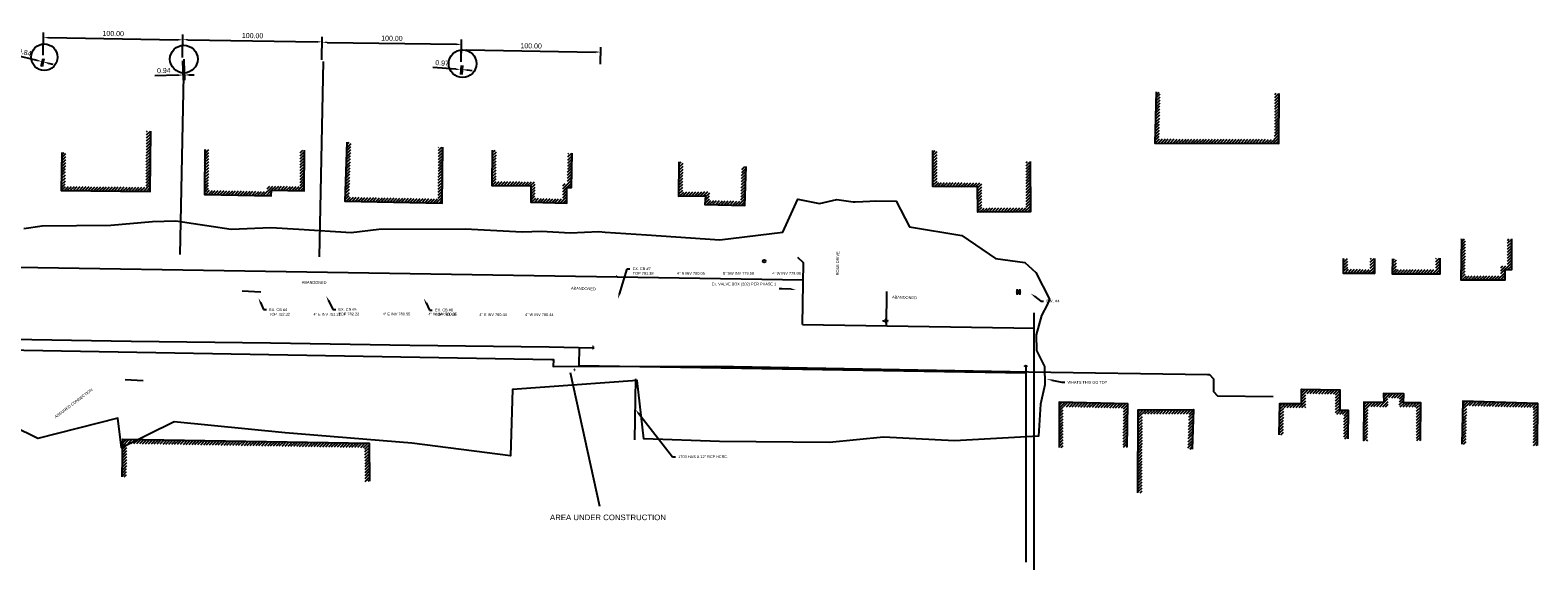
# Model space of a CAD drawing. Header units: feet. Extents: x 1382259 to 1390391, y 443809 to 447042.
# Tile 4 of 9: x 1386804 to 1387886, y 443809 to 444195. Entities that reach past the tile are written whole.
import ezdxf
from ezdxf import colors
from ezdxf.entities.mleader import LeaderData, LeaderLine
from ezdxf.math import Vec2, Vec3

# ---------------------------------------------------------------- set-up
doc = ezdxf.new("R2010")
doc.units = ezdxf.units.FT
doc.header["$MEASUREMENT"] = 0
doc.linetypes.add('OhDOT_USTN5', pattern=[0.11, 0.055, -0.055])
for name, color, linetype in [('BD_X_Building', 130, 'Continuous'), ('BD_X_Hatch', 247, 'Continuous'), ('DR_X_Storm_Sewer', 200, 'OhDOT_USTN5'), ('DT_X_TIN_Hull', 5, 'Continuous'), ('GE_X_CL_Text', 131, 'Continuous'), ('SC_Scratch1', 1, 'Continuous'), ('SC_Scratch3', 7, 'Continuous'), ('UT_X_DIPS', 36, 'Continuous'), ('UT_X_Gas_PER ENBRIDGE', 52, 'gasex'), ('UT_X_Misc_Cells', 7, 'Continuous'), ('UT_X_Water', 140, 'waterex'), ('UT_X_Water_Cells', 141, 'Continuous'), ('UT_X_Water_Text', 142, 'Continuous'), ('VG_X_Cells', 92, 'Continuous')]:
    doc.layers.add(name, color=color, linetype=linetype)
doc.layers.add('SURVEY NOTES', color=10, linetype='Continuous', plot=False)
doc.styles.add('Slanted-Normal', font='font31.shx', dxfattribs={"height": 0.1})
doc.styles.get("Standard").update_dxf_attribs({"font": 'ARIAL_0.TTF'})
doc.styles.add('Straight-Normal', font='font30.shx', dxfattribs={"height": 0.1})
doc.linetypes.add('gasex', pattern='A,0.15,-0.2,0.15,-0.2,0.15,-0.1,["G",Straight-Normal,S=1,R=0,X=0,Y=-0.06],-0.15,0.15,-0.2,0.15,-0.2', length=1.8)
doc.linetypes.add("GASEX-4''COEC", pattern='A,0.15,-0.2,0.15,-0.2,0.15,-0.1,["4\'\' G",Straight-Normal,S=1,R=0,X=0,Y=-0.06],-0.5,0.15,-0.2,0.15,-0.2', length=2.15)
doc.linetypes.add("GASEX-6''COEC", pattern='A,0.15,-0.2,0.15,-0.2,0.15,-0.1,["6\'\' G",Straight-Normal,S=1,R=0,X=0,Y=-0.06],-0.5,0.15,-0.2,0.15,-0.2', length=2.15)
doc.linetypes.add("GASEX-8''COEC", pattern='A,0.15,-0.2,0.15,-0.2,0.15,-0.1,["8\'\' G",Straight-Normal,S=1,R=0,X=0,Y=-0.06],-0.5,0.15,-0.2,0.15,-0.2', length=2.15)
doc.linetypes.add('waterex', pattern='A,0.15,-0.2,0.15,-0.2,0.15,-0.1,["W",Straight-Normal,S=1,R=0,X=0,Y=-0.06],-0.25,0.15,-0.2,0.15,-0.2', length=1.9)
doc.linetypes.add("WATEREX-8''COEC", pattern='A,0.15,-0.2,0.15,-0.2,0.15,-0.1,["8\'\' W",Straight-Normal,S=1,R=0,X=0,Y=-0.06],-0.5,0.15,-0.2,0.15,-0.2', length=2.15)
doc.dimstyles.new('COEC', dxfattribs={"dimscale": 13.9, "dimtxt": 0.18, "dimasz": 0.18, "dimexe": 0.18, "dimexo": 0.0625, "dimgap": 0.09, "dimtad": 1, "dimzin": 0, "dimdsep": 46, "dimtxsty": 'Standard', "dimcen": 0.09, "dimclrd": 256, "dimclre": 256, "dimclrt": 256, "dimaunit": 1, "dimadec": 4, "dimazin": 0, "dimtfac": 1, "dimtofl": 0, "dimtmove": 0, "dimatfit": 3, "dimfxl": 1, "dimtolj": 1, "dimtzin": 0, "dimlwd": -1, "dimlwe": -1, "dimarcsym": 0})

# ---------------------------------------------------------------- blocks, each defined once
blk = doc.blocks.new('WGV')
at = {"layer": 'UT_X_Water_Cells', "color": 133, "linetype": 'Continuous', "lineweight": 0}
for p, q in [((0.032, 0.102), (-0.032, 0.102)), ((0, 0.07), (0, 0.134))]:
    blk.add_line(p, q, dxfattribs=at)
at = {"layer": 'UT_X_Water_Cells', "color": 133, "linetype": 'Continuous', "lineweight": 0, "flags": 128}
blk.add_lwpolyline([(-0.032, 0.041), (-0.016, -0.045), (0, 0.041), (0.016, -0.045), (0.032, 0.041)], dxfattribs=at)
at = {"layer": 'UT_X_Water_Cells', "color": 133, "linetype": 'Continuous', "lineweight": 0, "extrusion": (0, 0, -1)}
blk.add_arc((0, 0), 0.07, 330.0184, 29.9816, dxfattribs=at)
at = {"layer": 'UT_X_Water_Cells', "color": 133, "linetype": 'Continuous', "lineweight": 0}
for start, end in [(60.0184, 120.0157), (330.0184, 29.9816), (239.9843, 299.9816)]:
    blk.add_arc((0, 0), 0.07, start, end, dxfattribs=at)
blk = doc.blocks.new('WM')
at = {"layer": 'UT_X_Water_Cells', "color": 133, "linetype": 'Continuous', "lineweight": 0, "flags": 128}
for points in [[(-0.02, 0.075), (-0.075, 0.075), (-0.075, 0.02)], [(-0.033, 0.045), (-0.017, -0.045), (0, 0.045), (0.017, -0.045), (0.033, 0.045)], [(0.075, 0.02), (0.075, 0.075), (0.02, 0.075)], [(-0.075, -0.02), (-0.075, -0.075), (-0.02, -0.075)], [(0.02, -0.075), (0.075, -0.075), (0.075, -0.02)]]:
    blk.add_lwpolyline(points, dxfattribs=at)
at = {"layer": 'UT_X_Water_Cells', "color": 133, "linetype": 'Continuous', "lineweight": 0}
blk.add_circle((0, 0), 0.0675, dxfattribs=at)
blk = doc.blocks.new('P-PI-CAP')
for p, q in [((0, 0.8), (0.5, 0.8)), ((0, -0.8), (0, 0.8)), ((0, -0.8), (0.5, -0.8))]:
    blk.add_line(p, q)
blk.add_point((0, 0))
blk.add_point((0, 0))
blk = doc.blocks.new('*D1120')
at = {"layer": 'Defpoints', "color": 0, "transparency": 16777216}
for p in [(1387114, 444185.1), (1387013.8, 444173), (1387113.8, 444171.4)]:
    blk.add_point(p, dxfattribs=at)
at = {"layer": 'SC_Scratch3', "transparency": 16777216}
for p, q in [((1387013.8, 444174.2), (1387014.1, 444190.3)), ((1387017.6, 444186.6), (1387110.4, 444185.2)), ((1387113.8, 444172.6), (1387114.1, 444188.7))]:
    blk.add_line(p, q, dxfattribs=at)
for points in [[(1387017.6, 444187.2), (1387017.6, 444186), (1387014, 444186.7)], [(1387110.4, 444185.8), (1387110.4, 444184.6), (1387114, 444185.1)]]:
    blk.add_solid(points, dxfattribs=at)
at = {"layer": 'SC_Scratch3', "transparency": 16777216, "insert": (1387064.1, 444189.5), "char_height": 3.6, "attachment_point": 5, "rotation": 359.0861}
blk.add_mtext('\\A1;100.00', dxfattribs=at)
blk = doc.blocks.new('*D1121')
at = {"layer": 'Defpoints', "color": 0, "transparency": 16777216}
for p in [(1387014, 444187), (1386913.8, 444174.6), (1387013.8, 444173)]:
    blk.add_point(p, dxfattribs=at)
at = {"layer": 'SC_Scratch3', "transparency": 16777216}
for p, q in [((1386913.8, 444175.8), (1386914.1, 444192.2)), ((1386917.7, 444188.5), (1387010.4, 444187)), ((1387013.8, 444174.2), (1387014.1, 444190.6))]:
    blk.add_line(p, q, dxfattribs=at)
for points in [[(1386917.7, 444189.1), (1386917.6, 444187.9), (1386914.1, 444188.6)], [(1387010.4, 444187.6), (1387010.4, 444186.4), (1387014, 444187)]]:
    blk.add_solid(points, dxfattribs=at)
at = {"layer": 'SC_Scratch3', "transparency": 16777216, "insert": (1386964.1, 444191.4), "char_height": 3.6, "attachment_point": 5, "rotation": 359.0861}
blk.add_mtext('\\A1;100.00', dxfattribs=at)
blk = doc.blocks.new('*D1122')
at = {"layer": 'Defpoints', "color": 0, "transparency": 16777216}
for p in [(1387213.9, 444179.6), (1387113.8, 444171.4), (1387213.8, 444169.8)]:
    blk.add_point(p, dxfattribs=at)
at = {"layer": 'SC_Scratch3', "transparency": 16777216}
for p, q in [((1387113.8, 444172.6), (1387114, 444184.8)), ((1387117.6, 444181.2), (1387210.3, 444179.7)), ((1387213.8, 444171), (1387214, 444183.2))]:
    blk.add_line(p, q, dxfattribs=at)
for points in [[(1387117.6, 444181.8), (1387117.5, 444180.6), (1387114, 444181.2)], [(1387210.4, 444180.3), (1387210.3, 444179.1), (1387213.9, 444179.6)]]:
    blk.add_solid(points, dxfattribs=at)
at = {"layer": 'SC_Scratch3', "transparency": 16777216, "insert": (1387164, 444184.1), "char_height": 3.6, "attachment_point": 5, "rotation": 359.0869}
blk.add_mtext('\\A1;100.00', dxfattribs=at)
blk = doc.blocks.new('*D1123')
at = {"layer": 'Defpoints', "color": 0, "transparency": 16777216}
for p in [(1386914, 444188.4), (1386813.8, 444176.2), (1386913.8, 444174.6)]:
    blk.add_point(p, dxfattribs=at)
at = {"layer": 'SC_Scratch3', "transparency": 16777216}
for p, q in [((1386813.9, 444177.4), (1386814.1, 444193.6)), ((1386817.7, 444190), (1386910.4, 444188.5)), ((1386913.8, 444175.8), (1386914.1, 444192))]:
    blk.add_line(p, q, dxfattribs=at)
for points in [[(1386817.7, 444190.6), (1386817.7, 444189.4), (1386814.1, 444190)], [(1386910.5, 444189.1), (1386910.4, 444187.9), (1386914, 444188.4)]]:
    blk.add_solid(points, dxfattribs=at)
at = {"layer": 'SC_Scratch3', "transparency": 16777216, "insert": (1386864.1, 444192.9), "char_height": 3.6, "attachment_point": 5, "rotation": 359.0861}
blk.add_mtext('\\A1;100.00', dxfattribs=at)
blk = doc.blocks.new('*D1124')
at = {"layer": 'Defpoints', "color": 0, "transparency": 16777216}
for p in [(1386913.8, 444174.6), (1386914.8, 444174.6), (1386914.1, 444163.2)]:
    blk.add_point(p, dxfattribs=at)
at = {"layer": 'SC_Scratch3', "transparency": 16777216}
for p, q in [((1386913.9, 444173.3), (1386914.2, 444159.6)), ((1386914.8, 444173.3), (1386915.2, 444159.6)), ((1386910.5, 444163.1), (1386894, 444162.6)), ((1386918.7, 444163.3), (1386922.3, 444163.4))]:
    blk.add_line(p, q, dxfattribs=at)
for points in [[(1386910.5, 444163.7), (1386910.6, 444162.5), (1386914.1, 444163.2)], [(1386918.7, 444163.9), (1386918.7, 444162.7), (1386915.1, 444163.2)]]:
    blk.add_solid(points, dxfattribs=at)
at = {"layer": 'SC_Scratch3', "transparency": 16777216, "insert": (1386900.4, 444166.4), "char_height": 3.6, "attachment_point": 5, "rotation": 1.5811}
blk.add_mtext('\\A1;0.94', dxfattribs=at)
blk = doc.blocks.new('*D1125')
at = {"layer": 'Defpoints', "color": 0, "transparency": 16777216}
for p in [(1387113.5, 444167.1), (1387113.8, 444171.4), (1387114.8, 444171.3)]:
    blk.add_point(p, dxfattribs=at)
at = {"layer": 'SC_Scratch3', "transparency": 16777216}
for p, q in [((1387109.9, 444167.4), (1387093.4, 444168.6)), ((1387113.7, 444170.1), (1387113.2, 444163.6)), ((1387114.7, 444170.1), (1387114.2, 444163.5)), ((1387118.1, 444166.8), (1387121.6, 444166.5))]:
    blk.add_line(p, q, dxfattribs=at)
for points in [[(1387109.9, 444168), (1387109.9, 444166.8), (1387113.5, 444167.1)], [(1387118.1, 444167.4), (1387118, 444166.2), (1387114.5, 444167.1)]]:
    blk.add_solid(points, dxfattribs=at)
at = {"layer": 'SC_Scratch3', "transparency": 16777216, "insert": (1387100.1, 444171.8), "char_height": 3.6, "attachment_point": 5, "rotation": 355.7585}
blk.add_mtext('\\A1;0.97', dxfattribs=at)
blk = doc.blocks.new('*D1126')
at = {"layer": 'Defpoints', "color": 0, "transparency": 16777216}
for p in [(1386813.8, 444176.2), (1386814.7, 444176), (1386813, 444172.8)]:
    blk.add_point(p, dxfattribs=at)
at = {"layer": 'SC_Scratch3', "transparency": 16777216}
for p, q in [((1386809.5, 444173.6), (1386793.5, 444177.5)), ((1386813.5, 444174.9), (1386812.2, 444169.3)), ((1386814.4, 444174.8), (1386813, 444169.1)), ((1386817.3, 444171.8), (1386820.8, 444170.9))]:
    blk.add_line(p, q, dxfattribs=at)
for points in [[(1386809.7, 444174.2), (1386809.4, 444173.1), (1386813, 444172.8)], [(1386817.5, 444172.3), (1386817.2, 444171.2), (1386813.8, 444172.6)]]:
    blk.add_solid(points, dxfattribs=at)
at = {"layer": 'SC_Scratch3', "transparency": 16777216, "insert": (1386800.6, 444179.5), "char_height": 3.6, "attachment_point": 5, "rotation": 346.4549}
blk.add_mtext('\\A1;0.84', dxfattribs=at)

msp = doc.modelspace()

# ---------------------------------------------------------------- hatches: boundary and pattern name
at = {"layer": 'BD_X_Hatch'}
h = msp.add_hatch(dxfattribs=at)
h.set_pattern_fill('ANSI31', color=256, scale=12)
h.paths.add_polyline_path([(1387700.729, 444150.072), (1387697.729, 444150.09), (1387697.53, 444117.078), (1387614.701, 444117.381), (1387615.497, 444150.977), (1387612.496, 444150.977), (1387611.63, 444114.392), (1387700.512, 444114.067)])
h = msp.add_hatch(dxfattribs=at)
h.set_pattern_fill('ANSI31', color=256, scale=12)
h.paths.add_polyline_path([(1386891.038, 444123.022), (1386888.038, 444123.022), (1386887.615, 444082.802), (1386829.688, 444083.346), (1386830.168, 444107.709), (1386827.169, 444107.768), (1386826.629, 444080.375), (1386890.583, 444079.773)])
h = msp.add_hatch(dxfattribs=at)
h.set_pattern_fill('ANSI31', color=256, scale=12)
h.paths.add_polyline_path([(1387034.772, 444114.966), (1387031.774, 444115.067), (1387030.346, 444072.725), (1387100.235, 444071.393), (1387100.573, 444111.512), (1387097.573, 444111.537), (1387097.261, 444074.45), (1387033.447, 444075.666)])
h = msp.add_hatch(dxfattribs=at)
h.set_pattern_fill('ANSI31', color=256, scale=12)
h.paths.add_polyline_path([(1386977.559, 444080.577), (1387001.159, 444080.284), (1387001.306, 444109.288), (1386998.306, 444109.303), (1386998.175, 444083.321), (1386974.669, 444083.613), (1386974.524, 444079.684), (1386932.505, 444080.583), (1386932.771, 444109.7), (1386929.772, 444109.727), (1386929.478, 444077.647), (1386977.412, 444076.622)])
h = msp.add_hatch(dxfattribs=at)
h.set_pattern_fill('ANSI31', color=256, scale=12)
h.paths.add_polyline_path([(1387193.523, 444107.268), (1387190.522, 444107.268), (1387189.933, 444085.545), (1387186.702, 444085.545), (1387186.641, 444074.317), (1387166.755, 444074.925), (1387166.817, 444086.679), (1387138.81, 444086.889), (1387139.082, 444109.383), (1387136.083, 444109.419), (1387135.773, 444083.911), (1387163.801, 444083.701), (1387163.74, 444072.016), (1387189.625, 444071.224), (1387189.685, 444082.545), (1387192.852, 444082.545)])
h = msp.add_hatch(dxfattribs=at)
h.set_pattern_fill('ANSI31', color=256, scale=12)
h.paths.add_polyline_path([(1387292.162, 444079.646), (1387272.811, 444079.327), (1387273.089, 444100.853), (1387270.089, 444100.892), (1387269.771, 444076.276), (1387289.001, 444076.594), (1387288.683, 444070.4), (1387317.448, 444069.765), (1387318.243, 444097.716), (1387315.242, 444097.716), (1387314.534, 444072.83), (1387291.838, 444073.331)])
h = msp.add_hatch(dxfattribs=at)
h.set_pattern_fill('ANSI31', color=256, scale=12)
h.paths.add_polyline_path([(1387487.292, 444085.911), (1387455.312, 444086.214), (1387455.312, 444109.182), (1387452.312, 444109.182), (1387452.312, 444083.243), (1387484.311, 444082.939), (1387484.428, 444064.809), (1387522.239, 444065.104), (1387522.187, 444101.099), (1387519.187, 444101.095), (1387519.235, 444068.081), (1387487.409, 444067.833)])
h = msp.add_hatch(dxfattribs=at)
h.set_pattern_fill('ANSI31', color=256, scale=12)
h.paths.add_polyline_path([(1387862.874, 444023.454), (1387867.666, 444023.682), (1387867.666, 444045.686), (1387864.666, 444045.686), (1387864.666, 444026.543), (1387859.828, 444026.312), (1387859.94, 444019.282), (1387834.203, 444019.374), (1387834.608, 444045.657), (1387831.609, 444045.704), (1387831.157, 444016.385), (1387862.988, 444016.271)])
h = msp.add_hatch(dxfattribs=at)
h.set_pattern_fill('ANSI31', color=256, scale=12)
h.paths.add_polyline_path([(1387750.015, 444031.722), (1387747.015, 444031.722), (1387747.015, 444021.015), (1387769.083, 444020.841), (1387769.239, 444031.778), (1387766.239, 444031.821), (1387766.126, 444023.865), (1387750.015, 444023.991)])
h = msp.add_hatch(dxfattribs=at)
h.set_pattern_fill('ANSI31', color=256, scale=12)
h.paths.add_polyline_path([(1387816.221, 444031.823), (1387813.221, 444031.823), (1387813.221, 444023.735), (1387784.867, 444023.735), (1387785.029, 444031.42), (1387782.03, 444031.483), (1387781.803, 444020.735), (1387816.221, 444020.735)])
h = msp.add_hatch(dxfattribs=at)
h.set_pattern_fill('ANSI31', color=256, scale=12)
h.paths.add_polyline_path([(1387719.873, 443934.96), (1387741.214, 443934.534), (1387741.214, 443919.994), (1387747.326, 443919.994), (1387747.094, 443902.531), (1387750.093, 443902.491), (1387750.366, 443922.994), (1387744.214, 443922.994), (1387744.214, 443937.474), (1387716.873, 443938.021), (1387716.873, 443927.775), (1387701.151, 443927.775), (1387700.878, 443905.234), (1387703.878, 443905.234), (1387704.115, 443924.775), (1387719.873, 443924.775)])
h = msp.add_hatch(dxfattribs=at)
h.set_pattern_fill('ANSI31', color=256, scale=12)
h.paths.add_polyline_path([(1387542.887, 443928.585), (1387542.887, 443896.216), (1387545.887, 443896.216), (1387545.887, 443925.515), (1387589.145, 443924.519), (1387588.759, 443896.399), (1387591.759, 443896.358), (1387592.185, 443927.449)])
h = msp.add_hatch(dxfattribs=at)
h.set_pattern_fill('ANSI31', color=256, scale=12)
h.paths.add_polyline_path([(1387778.824, 443931.948), (1387787.094, 443931.794), (1387786.958, 443925.255), (1387799.439, 443925.255), (1387799.319, 443901.126), (1387802.319, 443901.111), (1387802.454, 443928.255), (1387790.021, 443928.255), (1387790.156, 443934.737), (1387775.696, 443935.007), (1387775.967, 443928.39), (1387761.642, 443928.66), (1387761.237, 443900.976), (1387764.236, 443900.932), (1387764.598, 443925.604), (1387779.094, 443925.331)])
h = msp.add_hatch(dxfattribs=at)
h.set_pattern_fill('ANSI31', color=256, scale=12)
h.paths.add_polyline_path([(1387886.413, 443927.856), (1387832.566, 443929.336), (1387831.892, 443898.529), (1387834.892, 443898.464), (1387835.499, 443926.254), (1387883.387, 443924.938), (1387883.144, 443897.749), (1387886.144, 443897.722)])
h = msp.add_hatch(dxfattribs=at)
h.set_pattern_fill('ANSI31', color=256, scale=12)
h.paths.add_polyline_path([(1387639.246, 443923.401), (1387599.708, 443923.263), (1387599.432, 443863.791), (1387602.432, 443863.777), (1387602.694, 443920.274), (1387636.142, 443920.39), (1387635.283, 443895.144), (1387638.281, 443895.042)])
h = msp.add_hatch(dxfattribs=at)
h.set_pattern_fill('ANSI31', color=256, scale=12)
h.paths.add_polyline_path([(1387047.682, 443899.197), (1386871.083, 443902.172), (1386870.625, 443875.163), (1386873.625, 443875.112), (1386874.032, 443899.122), (1387044.707, 443896.247), (1387044.911, 443871.933), (1387047.911, 443871.959)])

# ---------------------------------------------------------------- linework, layer by layer
at = {"layer": 'BD_X_Building', "flags": 128}
for points in [[(1387612.498, 444151.048), (1387611.63, 444114.392), (1387700.512, 444114.067), (1387700.729, 444150.072)], [(1386827.169, 444107.768), (1386826.629, 444080.375), (1386890.583, 444079.773), (1386891.038, 444123.022)], [(1387031.774, 444115.067), (1387030.346, 444072.725), (1387100.235, 444071.393), (1387100.573, 444111.512)], [(1386929.772, 444109.727), (1386929.478, 444077.647), (1386977.412, 444076.622), (1386977.559, 444080.577), (1387001.159, 444080.284), (1387001.306, 444109.288)], [(1387136.083, 444109.419), (1387135.773, 444083.911), (1387163.801, 444083.701), (1387163.74, 444072.016), (1387189.625, 444071.224), (1387189.685, 444082.545), (1387192.852, 444082.545), (1387193.523, 444107.268)], [(1387270.089, 444100.892), (1387269.771, 444076.276), (1387289.001, 444076.594), (1387288.683, 444070.4), (1387317.448, 444069.765), (1387318.243, 444097.716)], [(1387522.187, 444101.099), (1387522.239, 444065.104), (1387484.428, 444064.809), (1387484.311, 444082.939), (1387452.312, 444083.243), (1387452.312, 444109.182)], [(1387831.609, 444045.704), (1387831.157, 444016.385), (1387862.988, 444016.271), (1387862.874, 444023.454), (1387867.666, 444023.682), (1387867.666, 444045.686)], [(1387769.239, 444031.778), (1387769.083, 444020.841), (1387747.015, 444021.015), (1387747.015, 444031.722)], [(1387782.03, 444031.483), (1387781.803, 444020.735), (1387816.221, 444020.735), (1387816.221, 444031.823)], [(1387700.878, 443905.234), (1387701.151, 443927.775), (1387716.873, 443927.775), (1387716.873, 443938.021), (1387744.214, 443937.474), (1387744.214, 443922.994), (1387750.366, 443922.994), (1387750.093, 443902.491)], [(1387591.759, 443896.358), (1387592.185, 443927.449), (1387542.887, 443928.585), (1387542.887, 443896.216)], [(1387802.319, 443901.111), (1387802.454, 443928.255), (1387790.021, 443928.255), (1387790.156, 443934.737), (1387775.696, 443935.007), (1387775.967, 443928.39), (1387761.642, 443928.66), (1387761.237, 443900.976)], [(1387886.144, 443897.722), (1387886.413, 443927.856), (1387832.566, 443929.336), (1387831.892, 443898.529)], [(1387599.432, 443863.791), (1387599.708, 443923.263), (1387639.246, 443923.401), (1387638.281, 443895.042)], [(1386870.625, 443875.163), (1386871.083, 443902.172), (1387047.682, 443899.197), (1387047.911, 443871.959)]]:
    msp.add_lwpolyline(points, dxfattribs=at)
at = {"layer": 'DR_X_Storm_Sewer'}
msp.add_lwpolyline([(1387225.251, 444018.897, -0.8), (1387225.417, 444018.89, 0.8), (1387225.584, 444018.883, 0.8), (1387225.417, 444018.89)], format="xyb", dxfattribs=at)
at = {"layer": 'DR_X_Storm_Sewer', "elevation": 779.793}
msp.add_lwpolyline([(1387195.391, 443951.754, -0.8), (1387195.097, 443951.912, 0.8), (1387194.803, 443952.07, 0.8), (1387195.097, 443951.912)], format="xyb", dxfattribs=at)
at = {"layer": 'DT_X_TIN_Hull', "flags": 128}
msp.add_lwpolyline([(1386799.978, 444053.301), (1386813.197, 444055.149), (1386862.457, 444055.652), (1386892.218, 444058.174), (1386908.918, 444058.677), (1386948.778, 444052.637), (1386977.243, 444053.844), (1386997.25, 444052.637), (1387034.845, 444050.223), (1387054.67, 444052.654), (1387116.621, 444053.049), (1387157.467, 444050.873), (1387171.49, 444051.281), (1387191.883, 444049.967), (1387212.55, 444051.093), (1387217.024, 444050.576), (1387246.798, 444048.535), (1387299.353, 444044.946), (1387344.536, 444050.46), (1387355.324, 444074.275), (1387371.02, 444071.182), (1387383.368, 444074.047), (1387395.031, 444072.333), (1387396.559, 444072.333), (1387402.054, 444072.485), (1387406.996, 444072.689), (1387411.017, 444073.091), (1387425.875, 444072.802), (1387435.499, 444054.49), (1387473.038, 444048.237), (1387497.143, 444031.665), (1387518.224, 444028.735), (1387526.143, 444021.717), (1387535.858, 444002.49), (1387534.392, 443998.553), (1387530.178, 443990.909), (1387526.42, 443976.992), (1387526.676, 443965.779), (1387532.359, 443954.334), (1387532.638, 443941.097), (1387529.521, 443927.181), (1387528.054, 443904.415), (1387467.874, 443901.026), (1387416.817, 443903.651), (1387378.15, 443899.901), (1387299.118, 443900.469), (1387244.898, 443902.398), (1387239.964, 443944.245), (1387150.564, 443937.887), (1387149.232, 443890.277), (1387078.426, 443899.397), (1386987.476, 443906.643), (1386907.782, 443914.648), (1386870.148, 443896.021), (1386867.336, 443917.164), (1386810.015, 443902.682), (1386772.964, 443920.741)], dxfattribs=at)
at = {"layer": 'SC_Scratch1'}
msp.add_lwpolyline([(1387238.383, 443901.733), (1387239.224, 443945.311)], dxfattribs=at)
at = {"layer": 'SC_Scratch3'}
for p, q in [((1386914.77, 444174.595), (1386911.89, 444034.585)), ((1387014.757, 444173), (1387011.878, 444032.99))]:
    msp.add_line(p, q, dxfattribs=at)
for centre, radius in [((1386814.654, 444175.968), 9.482), ((1386914.77, 444174.595), 9.948), ((1387114.774, 444171.307), 9.948)]:
    msp.add_circle(centre, radius, dxfattribs=at)
at = {"layer": 'UT_X_Gas_PER ENBRIDGE', "linetype": "GASEX-6''COEC"}
msp.add_lwpolyline([(1386207.224, 443982.16), (1386377.125, 443979.814), (1386477.123, 443978.1), (1386577.208, 443976.858), (1386677.14, 443976.174), (1386777.037, 443974.18), (1386877.086, 443972.539), (1386977.078, 443971.24), (1387077.064, 443969.601), (1387177.035, 443968.295), (1387208.5, 443967.707)], dxfattribs=at)
at = {"layer": 'UT_X_Gas_PER ENBRIDGE', "linetype": "GASEX-4''COEC"}
for points in [[(1386546.852, 443970.391), (1386704.991, 443967.62), (1387178.929, 443959.316)], [(1387178.929, 443959.316), (1387179.929, 443959.3), (1387179.85, 443954.301), (1387296.038, 443954.448)], [(1387296.038, 443954.448), (1387520.828, 443950.338), (1387649.27, 443948.446), (1387650.704, 443948.425), (1387653.703, 443945.336), (1387653.572, 443936.425), (1387656.57, 443933.337), (1387696.379, 443932.75)]]:
    msp.add_lwpolyline(points, dxfattribs=at)
at = {"layer": 'UT_X_Gas_PER ENBRIDGE', "linetype": "GASEX-8''COEC"}
msp.add_lwpolyline([(1387198.502, 443967.894), (1387198.259, 443954.865), (1387518.938, 443949.666)], dxfattribs=at)
at = {"layer": 'UT_X_Gas_PER ENBRIDGE', "linetype": "GASEX-6''COEC", "flags": 128}
msp.add_lwpolyline([(1387518.938, 443954.666), (1387518.955, 443813.991)], dxfattribs=at)
at = {"layer": 'UT_X_Misc_Cells', "flags": 128}
for points, elevation in [([(1386969.961, 444007.65), (1386956.557, 444008.238)], 782.323), ([(1386885.572, 443944.005), (1386872.705, 443944.697)], 783.023)]:
    msp.add_lwpolyline(points, dxfattribs=dict(at, elevation=elevation))
at = {"layer": 'UT_X_Water', "linetype": "WATEREX-8''COEC", "flags": 128}
for points in [[(1386409.17, 444031.602), (1387359.166, 444016.449)], [(1387358.656, 443984.453), (1387359.358, 444028.48), (1387355.475, 444032.489)]]:
    msp.add_lwpolyline(points, dxfattribs=at)
at = {"layer": 'UT_X_Water', "linetype": 'Continuous'}
msp.add_lwpolyline([(1387419.057, 444007.989), (1387418.667, 443983.496)], dxfattribs=at)
at = {"layer": 'UT_X_Water', "flags": 128}
msp.add_lwpolyline([(1387524.996, 443808.524), (1387524.996, 443961.629), (1387524.903, 443988.258), (1387524.879, 443992.686)], dxfattribs=at)
at = {"layer": 'UT_X_Water', "linetype": "WATEREX-8''COEC"}
msp.add_lwpolyline([(1387358.656, 443984.453), (1387525.559, 443981.791)], dxfattribs=at)
at = {"layer": 'VG_X_Cells'}
msp.add_circle((1387331.121, 444029.816, 782.286), 1, dxfattribs=at)

# ---------------------------------------------------------------- block references
at = {"layer": 'UT_X_Gas_PER ENBRIDGE'}
for p, rotation in [((1387208.5, 443967.707), 178.9284497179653), ((1387518.938, 443954.666), 270.0069185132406)]:
    msp.add_blockref('P-PI-CAP', p, dxfattribs=dict(at, rotation=rotation))
at = {"layer": 'UT_X_Water', "xscale": 20, "yscale": 20, "zscale": 20}
msp.add_blockref('WM', (1387513.712, 444007.692, 782), dxfattribs=at)
at = {"layer": 'UT_X_Water', "xscale": 20, "yscale": 20, "zscale": 20, "rotation": 89.08617494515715}
msp.add_blockref('WGV', (1387418.721, 443986.881), dxfattribs=at)

# ---------------------------------------------------------------- texts
at = {"layer": 'GE_X_CL_Text', "insert": (1387382.833, 444019.627, 782.157), "char_height": 2, "attachment_point": 1, "rotation": 89.146225}
msp.add_mtext_dynamic_manual_height_columns('\\pxt1;ROSE DRIVE', width=25.27741, gutter_width=10, heights=[0], dxfattribs=at)
at = {"layer": 'SC_Scratch1', "insert": (1386821.711, 443918.684), "char_height": 2, "attachment_point": 1, "rotation": 36.96565}
msp.add_mtext_dynamic_manual_height_columns('ASSUMED CONNECTION ', width=36.14816, gutter_width=10, heights=[0], dxfattribs=at)
at = {"layer": 'SURVEY NOTES'}
msp.add_text('AREA UNDER CONSTRUCTION', height=4, dxfattribs=at).set_placement((1387177.537, 443844.122))
at = {"layer": 'UT_X_Water_Text', "char_height": 2, "attachment_point": 1}
for insert, rotation in [((1386999.42, 444015.622, 782), 359.163194), ((1387192.688, 444011.451, 782), 358.077321), ((1387423.076, 444005.07, 1564.095), 358.077321)]:
    msp.add_mtext_dynamic_manual_height_columns('ABANDONED', width=41.13094, gutter_width=10, heights=[0], dxfattribs=dict(at, insert=insert, rotation=rotation))

# ---------------------------------------------------------------- dimensions: what is measured, and where the dimension line sits
at = {"layer": 'SC_Scratch3'}
for p1, p2, distance, picture, middle in [((1386813.841, 444176.164), (1386913.828, 444174.569), 13.853, '*D1123', (1386864.113, 444192.856)), ((1386913.828, 444174.569), (1387013.815, 444172.974), 14.005, '*D1121', (1386964.103, 444191.413)), ((1387013.815, 444172.974), (1387113.802, 444171.379), 13.725, '*D1120', (1387064.086, 444189.537)), ((1387113.802, 444171.379), (1387213.79, 444169.785), 9.833, '*D1122', (1387164.011, 444184.052)), ((1386814.654, 444175.968), (1386813.841, 444176.164), 3.458, '*D1126', (1386800.595, 444179.54)), ((1386914.77, 444174.595), (1386913.828, 444174.569), 11.391, '*D1124', (1386900.379, 444166.442)), ((1387114.774, 444171.307), (1387113.802, 444171.379), 4.245, '*D1125', (1387100.119, 444171.786))]:
    dim = msp.add_aligned_dim(p1=p1, p2=p2, distance=distance, dimstyle='COEC', override={"dimscale": 20}, dxfattribs=at)
    dim.commit()
    dim.dimension.update_dxf_attribs({"geometry": picture, "text_midpoint": middle})

# ---------------------------------------------------------------- leaders
at = {"layer": 'GE_X_CL_Text'}
ml = msp.add_multileader_mtext('Standard', dxfattribs=at)
ml.set_content('B.M. #4', color=256, style='Slanted-Normal')
ml.set_leader_properties()
ml.build(insert=Vec2(0, 0))
ml.multileader.update_dxf_attribs({"text_right_attachment_type": 3, "dogleg_length": 0.1, "arrow_head_size": 3.6, "scale": 20})
ctx = ml.context
ctx.base_point, ctx.scale, ctx.char_height, ctx.arrow_head_size, ctx.plane_origin = Vec3(1387531.678, 444001.205, 782.599), 20, 2, 3.6, Vec3(1387555.96, 443996.98, 782.599)
ctx.right_attachment = 3
notes = []
notes.append((ctx, [(1, (1, 1, 0), (1387529.678, 444001.205, 782.599), (1, 0), 2, [(0, [(1387522.583, 444006.58, 782.599)], 0, [])])]))
ctx.mtext.insert, ctx.mtext.flow_direction = Vec3(1387533.678, 444002.205, 782.599), 5
at = {"layer": 'SC_Scratch1'}
ml = msp.add_multileader_mtext('Standard', dxfattribs=at)
ml.set_content('1903 SHOWS THIS. STILL DOESNT SEEM QUITE RIGHT WITH THE BENDS ON THE VALVES', color=256, style='Slanted-Normal')
ml.set_leader_properties()
ml.build(insert=Vec2(0, 0))
ml.multileader.update_dxf_attribs({"text_right_attachment_type": 3, "dogleg_length": 0.1, "arrow_head_size": 3.6, "scale": 20})
ctx = ml.context
ctx.base_point, ctx.scale, ctx.char_height, ctx.arrow_head_size, ctx.plane_origin = Vec3(1386424.038, 444099.672, 782.318), 20, 2, 3.6, Vec3(1386411.798, 444018.907, 782.318)
ctx.right_attachment = 3
notes.append((ctx, [(0, (1, 1, 0), (1386422.038, 444099.672, 782.318), (1, 0), 2, [(0, [(1386411.798, 444018.907, 782.318)], 0, [])])]))
ctx.mtext.insert, ctx.mtext.width, ctx.mtext.flow_direction = Vec3(1386426.038, 444100.672, 782.318), 36.02355, 5
ml = msp.add_multileader_mtext('Standard', dxfattribs=at)
ml.set_content('WHATS THIS GO TO?', color=256, style='Slanted-Normal')
ml.set_leader_properties()
ml.build(insert=Vec2(0, 0))
ml.multileader.update_dxf_attribs({"text_right_attachment_type": 3, "dogleg_length": 0.1, "arrow_head_size": 3.6, "scale": 20})
ctx = ml.context
ctx.base_point, ctx.scale, ctx.char_height, ctx.arrow_head_size, ctx.plane_origin = Vec3(1387546.908, 443942.94), 20, 2, 3.6, Vec3(1387534.115, 443945.243)
ctx.right_attachment = 3
notes.append((ctx, [(0, (1, 1, 0), (1387544.908, 443942.94), (1, 0), 2, [(0, [(1387534.115, 443945.243)], 0, [])])]))
ctx.mtext.insert, ctx.mtext.flow_direction = Vec3(1387548.908, 443943.94), 5
ml = msp.add_multileader_mtext('Standard', dxfattribs=at)
ml.set_content('1703 HAS A 12" RCP HERE.', color=256, style='Slanted-Normal')
ml.set_leader_properties()
ml.build(insert=Vec2(0, 0))
ml.multileader.update_dxf_attribs({"text_right_attachment_type": 3, "dogleg_length": 0.1, "arrow_head_size": 3.6, "scale": 20})
ctx = ml.context
ctx.base_point, ctx.scale, ctx.char_height, ctx.arrow_head_size, ctx.plane_origin = Vec3(1387267.497, 443889.606), 20, 2, 3.6, Vec3(1387238.804, 443923.522)
ctx.right_attachment = 3
notes.append((ctx, [(0, (1, 1, 0), (1387265.497, 443889.606), (1, 0), 2, [(0, [(1387238.804, 443923.522)], 0, [])])]))
ctx.mtext.insert, ctx.mtext.flow_direction = Vec3(1387269.497, 443890.606), 5
at = {"layer": 'SURVEY NOTES'}
msp.add_leader([(1387192.067, 443950.04), (1387213.086, 443854.096)], dimstyle='COEC', override={"dimscale": 20, "dimgap": 0.09, "dimtad": 0}, dxfattribs=at)
at = {"layer": 'UT_X_DIPS'}
ml = msp.add_multileader_mtext('Standard', dxfattribs=at)
ml.set_content('EX. CB #7\\PTOP 781.38                      4" N INV 780.05                 8" SW INV 779.58                 4" W INV 779.98                                                                                         ', color=256, style='Slanted-Normal')
ml.set_leader_properties()
ml.build(insert=Vec2(0, 0))
ml.multileader.update_dxf_attribs({"text_right_attachment_type": 3, "dogleg_length": 0.1, "arrow_head_size": 3.6, "scale": 20})
ctx = ml.context
ctx.base_point, ctx.scale, ctx.char_height, ctx.arrow_head_size, ctx.plane_origin = Vec3(1387234.925, 444024.371), 20, 2, 3.6, Vec3(1387226.241, 444002.758)
ctx.right_attachment = 3
notes.append((ctx, [(0, (1, 1, 0), (1387232.925, 444024.371), (1, 0), 2, [(0, [(1387226.241, 444002.758)], 0, [])])]))
ctx.mtext.insert, ctx.mtext.width, ctx.mtext.flow_direction = Vec3(1387236.925, 444025.371), 30.0887, 5
ml = msp.add_multileader_mtext('Standard', dxfattribs=at)
ml.set_content('EX. CB #4\\PTOP 782.32                      4" E INV 781.22                                                                                                                           ', color=256, style='Slanted-Normal')
ml.set_leader_properties()
ml.build(insert=Vec2(0, 0))
ml.multileader.update_dxf_attribs({"text_right_attachment_type": 3, "dogleg_length": 0.1, "arrow_head_size": 3.6, "scale": 20})
ctx = ml.context
ctx.base_point, ctx.scale, ctx.char_height, ctx.arrow_head_size, ctx.plane_origin = Vec3(1386973.986, 443995.05), 20, 2, 3.6, Vec3(1386968.32, 444003.382)
ctx.right_attachment = 3
notes.append((ctx, [(0, (1, 1, 0), (1386971.986, 443995.05), (1, 0), 2, [(0, [(1386968.32, 444003.382)], 0, [])])]))
ctx.mtext.insert, ctx.mtext.width, ctx.mtext.flow_direction = Vec3(1386975.986, 443996.05), 25.56715, 5
ml = msp.add_multileader_mtext('Standard', dxfattribs=at)
ml.set_content('EX. CB #5\\PTOP 782.22                      4" E INV 780.95                 4" W INV 780.95                                                                                                          ', color=256, style='Slanted-Normal')
ml.set_leader_properties()
ml.build(insert=Vec2(0, 0))
ml.multileader.update_dxf_attribs({"text_right_attachment_type": 3, "dogleg_length": 0.1, "arrow_head_size": 3.6, "scale": 20})
ctx = ml.context
ctx.base_point, ctx.scale, ctx.char_height, ctx.arrow_head_size, ctx.plane_origin = Vec3(1387023.743, 443995.184), 20, 2, 3.6, Vec3(1387016.982, 444004.673)
ctx.right_attachment = 3
notes.append((ctx, [(0, (1, 1, 0), (1387021.743, 443995.184), (1, 0), 2, [(0, [(1387016.982, 444004.673)], 0, [])])]))
ctx.mtext.insert, ctx.mtext.width, ctx.mtext.flow_direction = Vec3(1387025.743, 443996.184), 28.19178, 5
ml = msp.add_multileader_mtext('Standard', dxfattribs=at)
ml.set_content('EX. CB #6\\PTOP 781.99                      4" E INV 780.44                 4" W INV 780.44                                                                                                          ', color=256, style='Slanted-Normal')
ml.set_leader_properties()
ml.build(insert=Vec2(0, 0))
ml.multileader.update_dxf_attribs({"text_right_attachment_type": 3, "dogleg_length": 0.1, "arrow_head_size": 3.6, "scale": 20})
ctx = ml.context
ctx.base_point, ctx.scale, ctx.char_height, ctx.arrow_head_size, ctx.plane_origin = Vec3(1387093.043, 443994.748), 20, 2, 3.6, Vec3(1387086.998, 444003.064)
ctx.right_attachment = 3
notes.append((ctx, [(0, (1, 1, 0), (1387091.043, 443994.748), (1, 0), 2, [(0, [(1387086.998, 444003.064)], 0, [])])]))
ctx.mtext.insert, ctx.mtext.width, ctx.mtext.flow_direction = Vec3(1387095.043, 443995.748), 31.00781, 5
ml = msp.add_multileader_mtext('Standard', dxfattribs=at)
ml.set_content('EX. CB #3\\PTOP 781.48                      8" W INV 780.88                                                                                                                           ', color=256, style='Slanted-Normal')
ml.set_leader_properties()
ml.build(insert=Vec2(0, 0))
ml.multileader.update_dxf_attribs({"text_right_attachment_type": 3, "dogleg_length": 0.1, "arrow_head_size": 3.6, "scale": 20})
ctx = ml.context
ctx.base_point, ctx.scale, ctx.char_height, ctx.arrow_head_size, ctx.plane_origin = Vec3(1386516.445, 443976.632), 20, 2, 3.6, Vec3(1386505.341, 443966.22)
ctx.right_attachment = 3
notes.append((ctx, [(0, (1, 1, 0), (1386514.445, 443976.632), (1, 0), 2, [(0, [(1386505.341, 443966.22)], 0, [])])]))
ctx.mtext.insert, ctx.mtext.width, ctx.mtext.flow_direction = Vec3(1386518.445, 443977.632), 33.79225, 5
at = {"layer": 'UT_X_Water_Text'}
ml = msp.add_multileader_mtext('Standard', dxfattribs=at)
ml.set_content('Ex. VALVE BOX (202) PER PHASE 1', color=256, style='Slanted-Normal')
ml.set_leader_properties()
ml.build(insert=Vec2(0, 0))
ml.multileader.update_dxf_attribs({"text_right_attachment_type": 3, "dogleg_length": 0.1, "arrow_head_size": 3.6, "scale": 20})
ctx = ml.context
ctx.base_point, ctx.scale, ctx.char_height, ctx.arrow_head_size, ctx.plane_origin = Vec3(1387311.261, 444013.364), 20, 2, 3.6, Vec3(1387354.142, 444009.39)
ctx.right_attachment, ctx.text_align_type = 3, 2
notes.append((ctx, [(0, (1, 1, 0), (1387343.88, 444010.031), (-1, 0), 2, [(0, [(1387354.142, 444009.39)], 0, [])])]))
ctx.mtext.insert, ctx.mtext.width, ctx.mtext.alignment, ctx.mtext.flow_direction = Vec3(1387339.88, 444014.364), 30.12708, 3, 5
for ctx, leaders in notes:
    for number, flags, end, landing, length, lines in leaders:
        leader = LeaderData()
        leader.index, (leader.has_last_leader_line, leader.has_dogleg_vector, leader.attachment_direction) = number, flags
        leader.last_leader_point, leader.dogleg_vector, leader.dogleg_length = Vec3(end), Vec3(landing), length
        for number, points, colour, breaks in lines:
            line = LeaderLine()
            line.index, line.vertices, line.color, line.breaks = number, Vec3.list(points), colors.encode_raw_color(colour), breaks
            leader.lines.append(line)
        ctx.leaders.append(leader)

doc.saveas('drawing.dxf')
